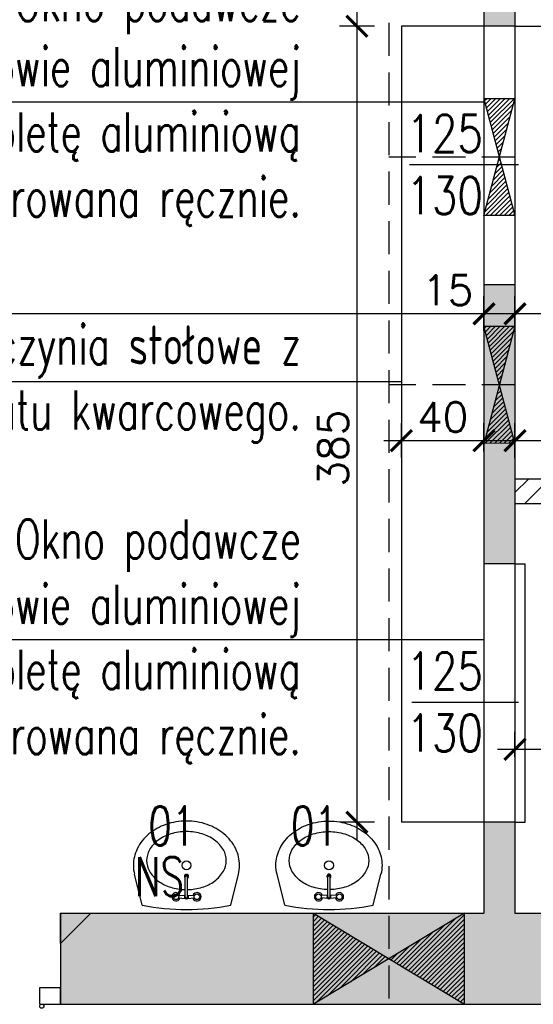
# Model space of a CAD drawing. Header units: millimetres. Extents: x 31969 to 285678, y -69766 to -1123.
# Tile 33 of 102: x 142217 to 142466, y -10201 to -9725. Entities that reach past the tile are written whole.
import ezdxf

# ---------------------------------------------------------------- set-up
doc = ezdxf.new("R2010")
doc.units = ezdxf.units.MM
doc.linetypes.add('KRE_16_8', pattern=[24, 16, -8])
for name, color, linetype in [('a- wentylacja Łukasza 2', 118, 'Continuous'), ('a-opis 1', 3, 'Continuous'), ('a-opis stolarki 1', 3, 'Continuous'), ('a-opis technologii 2', 12, 'Continuous'), ('a-przekrój 2', 251, 'Continuous'), ('a-stolarka drzwiowa', 3, 'Continuous'), ('a-stolarka okienna', 3, 'Continuous'), ('a-szkło', 4, 'Continuous'), ('a-szraf', 252, 'Continuous'), ('a-wymiary', 11, 'Continuous'), ('a-wyposażenie', 84, 'Continuous'), ('a-ściany działowe projektowane', 5, 'Continuous'), ('a-ściany istniejące murowane', 6, 'Continuous')]:
    doc.layers.add(name, color=color, linetype=linetype)
doc.styles.add('MAREK', font='simplex.shx')
doc.styles.add('RS01507', font='romans.shx', dxfattribs={"width": 0.7, "height": 0.15})
doc.styles.add('WYMIAR', font='romans.shx', dxfattribs={"width": 0.8})
doc.dimstyles.new('MAREK', dxfattribs={"dimscale": 0.85, "dimtxt": 17, "dimasz": 12, "dimexe": 10, "dimexo": 0.625, "dimgap": 5, "dimtad": 1, "dimdec": 1, "dimdsep": 46, "dimtxsty": 'MAREK', "dimblk1": 'ARCHTICK', "dimblk2": 'ARCHTICK', "dimsah": 1, "dimcen": 2.5, "dimdle": 10, "dimadec": 0, "dimazin": 0, "dimtfac": 1, "dimtdec": 1, "dimtmove": 1, "dimatfit": 3, "dimldrblk": 'ARCHTICK', "dimfxl": 0, "dimtolj": 1, "dimtzin": 0, "dimarcsym": 0})

# ---------------------------------------------------------------- blocks, each defined once
blk = doc.blocks.new('_ARCHTICK')
at = {"color": 0, "linetype": 'ByBlock', "const_width": 0.15}
blk.add_lwpolyline([(-0.5, -0.5), (0.5, 0.5)], dxfattribs=at)
blk = doc.blocks.new('*D12')
at = {"layer": 'a-wymiary', "color": 0, "lineweight": -2, "ltscale": 100}
for p, q in [((142380.57, -9719.6), (142380.57, -10121.6)), ((142389.07, -9728.1), (142372.07, -9728.1)), ((142389.07, -10113.1), (142372.07, -10113.1))]:
    blk.add_line(p, q, dxfattribs=at)
at = {"layer": 'DEFPOINTS', "color": 0, "ltscale": 100}
for p in [(142402.07, -9728.1), (142380.57, -10113.1), (142402.07, -10113.1)]:
    blk.add_point(p, dxfattribs=at)
at = {"layer": 'a-wymiary', "color": 0, "lineweight": -2, "ltscale": 100, "xscale": 10.2, "yscale": 10.2, "zscale": 10.2}
for p, rotation in [((142380.57, -9728.1), 90), ((142380.57, -10113.1), 270)]:
    blk.add_blockref('_ARCHTICK', p, dxfattribs=dict(at, rotation=rotation))
at = {"layer": 'a-wymiary', "color": 0, "ltscale": 100, "insert": (142369.09, -9932.15), "char_height": 14.45, "attachment_point": 5, "rotation": 90, "style": 'MAREK'}
blk.add_mtext('\\A1;385', dxfattribs=at)
blk = doc.blocks.new('*D13')
at = {"layer": 'a-wymiary', "color": 0, "lineweight": -2, "ltscale": 100}
for p, q in [((142457.07, -9937.08), (142457.07, -9920.08)), ((142507.07, -9937.08), (142507.07, -9920.08)), ((142515.57, -9928.58), (142448.57, -9928.58))]:
    blk.add_line(p, q, dxfattribs=at)
at = {"layer": 'DEFPOINTS', "color": 0, "ltscale": 100}
for p in [(142457.07, -9928.58), (142457.07, -9938.48), (142507.07, -9938.48)]:
    blk.add_point(p, dxfattribs=at)
at = {"layer": 'a-wymiary', "color": 0, "lineweight": -2, "ltscale": 100, "xscale": 10.2, "yscale": 10.2, "zscale": 10.2, "rotation": 180}
blk.add_blockref('_ARCHTICK', (142457.07, -9928.58), dxfattribs=at)
at = {"layer": 'a-wymiary', "color": 0, "lineweight": -2, "ltscale": 100, "xscale": 10.2, "yscale": 10.2, "zscale": 10.2}
blk.add_blockref('_ARCHTICK', (142507.07, -9928.58), dxfattribs=at)
at = {"layer": 'a-wymiary', "color": 0, "ltscale": 100, "insert": (142482.07, -9917.11), "char_height": 14.45, "attachment_point": 5, "style": 'MAREK'}
blk.add_mtext('\\A1;50', dxfattribs=at)
blk = doc.blocks.new('*D14')
at = {"layer": 'a-wymiary', "color": 0, "lineweight": -2, "ltscale": 100}
for p, q in [((142402.07, -9936.75), (142402.07, -9920.08)), ((142442.07, -9933.72), (142442.07, -9920.08)), ((142450.57, -9928.58), (142393.57, -9928.58))]:
    blk.add_line(p, q, dxfattribs=at)
at = {"layer": 'DEFPOINTS', "color": 0, "ltscale": 100}
for p in [(142402.07, -9928.58), (142442.07, -9934.25), (142402.07, -9937.28)]:
    blk.add_point(p, dxfattribs=at)
at = {"layer": 'a-wymiary', "color": 0, "lineweight": -2, "ltscale": 100, "xscale": 10.2, "yscale": 10.2, "zscale": 10.2, "rotation": 180}
blk.add_blockref('_ARCHTICK', (142402.07, -9928.58), dxfattribs=at)
at = {"layer": 'a-wymiary', "color": 0, "lineweight": -2, "ltscale": 100, "xscale": 10.2, "yscale": 10.2, "zscale": 10.2}
blk.add_blockref('_ARCHTICK', (142442.07, -9928.58), dxfattribs=at)
at = {"layer": 'a-wymiary', "color": 0, "ltscale": 100, "insert": (142422.07, -9917.11), "char_height": 14.45, "attachment_point": 5, "style": 'MAREK'}
blk.add_mtext('\\A1;40', dxfattribs=at)
blk = doc.blocks.new('*D86')
at = {"layer": 'a-wymiary', "color": 0, "lineweight": -2, "ltscale": 100}
for p, q in [((142457.07, -10081.69), (142457.07, -10069.36)), ((142701.07, -10083.21), (142701.07, -10069.36)), ((142709.57, -10077.86), (142448.57, -10077.86))]:
    blk.add_line(p, q, dxfattribs=at)
at = {"layer": 'DEFPOINTS', "color": 0, "ltscale": 100}
for p in [(142457.07, -10077.86), (142457.07, -10082.22), (142701.07, -10083.74)]:
    blk.add_point(p, dxfattribs=at)
at = {"layer": 'a-wymiary', "color": 0, "lineweight": -2, "ltscale": 100, "xscale": 10.2, "yscale": 10.2, "zscale": 10.2, "rotation": 180}
blk.add_blockref('_ARCHTICK', (142457.07, -10077.86), dxfattribs=at)
at = {"layer": 'a-wymiary', "color": 0, "lineweight": -2, "ltscale": 100, "xscale": 10.2, "yscale": 10.2, "zscale": 10.2}
blk.add_blockref('_ARCHTICK', (142701.07, -10077.86), dxfattribs=at)
at = {"layer": 'a-wymiary', "color": 0, "ltscale": 100, "insert": (142579.07, -10066.38), "char_height": 14.45, "attachment_point": 5, "style": 'MAREK'}
blk.add_mtext('\\A1;244', dxfattribs=at)
blk = doc.blocks.new('*D92')
at = {"layer": 'a-wymiary', "color": 0, "lineweight": -2, "ltscale": 100}
for p, q in [((142457.07, -9875.72), (142457.07, -9858.72)), ((142596.07, -9875.72), (142596.07, -9858.72)), ((142604.57, -9867.22), (142448.57, -9867.22))]:
    blk.add_line(p, q, dxfattribs=at)
at = {"layer": 'DEFPOINTS', "color": 0, "ltscale": 100}
for p in [(142457.07, -9867.22), (142457.07, -9939.2), (142596.07, -9939.2)]:
    blk.add_point(p, dxfattribs=at)
at = {"layer": 'a-wymiary', "color": 0, "lineweight": -2, "ltscale": 100, "xscale": 10.2, "yscale": 10.2, "zscale": 10.2, "rotation": 180}
blk.add_blockref('_ARCHTICK', (142457.07, -9867.22), dxfattribs=at)
at = {"layer": 'a-wymiary', "color": 0, "lineweight": -2, "ltscale": 100, "xscale": 10.2, "yscale": 10.2, "zscale": 10.2}
blk.add_blockref('_ARCHTICK', (142596.07, -9867.22), dxfattribs=at)
at = {"layer": 'a-wymiary', "color": 0, "ltscale": 100, "insert": (142526.57, -9855.74), "char_height": 14.45, "attachment_point": 5, "style": 'MAREK'}
blk.add_mtext('\\A1;139', dxfattribs=at)
blk = doc.blocks.new('*D105')
at = {"layer": 'a-wymiary', "color": 0, "lineweight": -2, "ltscale": 100}
for p, q in [((142442.07, -9875.19), (142442.07, -9858.72)), ((142457.07, -9875.19), (142457.07, -9858.72)), ((142465.57, -9867.22), (142433.57, -9867.22))]:
    blk.add_line(p, q, dxfattribs=at)
at = {"layer": 'DEFPOINTS', "color": 0, "ltscale": 100}
for p in [(142442.07, -9867.22), (142442.07, -9875.72), (142457.07, -9875.72)]:
    blk.add_point(p, dxfattribs=at)
at = {"layer": 'a-wymiary', "color": 0, "lineweight": -2, "ltscale": 100, "xscale": 10.2, "yscale": 10.2, "zscale": 10.2, "rotation": 180}
blk.add_blockref('_ARCHTICK', (142442.07, -9867.22), dxfattribs=at)
at = {"layer": 'a-wymiary', "color": 0, "lineweight": -2, "ltscale": 100, "xscale": 10.2, "yscale": 10.2, "zscale": 10.2}
blk.add_blockref('_ARCHTICK', (142457.07, -9867.22), dxfattribs=at)
at = {"layer": 'a-wymiary', "color": 0, "ltscale": 100, "insert": (142424.48, -9855.74), "char_height": 14.45, "attachment_point": 5, "style": 'MAREK'}
blk.add_mtext('\\A1;15', dxfattribs=at)
blk = doc.blocks.new('*D106')
at = {"layer": 'a-wymiary', "color": 0, "lineweight": -2, "ltscale": 100}
for p, q in [((140928.07, -9875.72), (140928.07, -9858.72)), ((142442.07, -9875.19), (142442.07, -9858.72)), ((142450.57, -9867.22), (140919.57, -9867.22))]:
    blk.add_line(p, q, dxfattribs=at)
at = {"layer": 'DEFPOINTS', "color": 0, "ltscale": 100}
for p in [(140928.07, -9867.22), (142442.07, -9875.72), (140928.07, -9882.1)]:
    blk.add_point(p, dxfattribs=at)
at = {"layer": 'a-wymiary', "color": 0, "lineweight": -2, "ltscale": 100, "xscale": 10.2, "yscale": 10.2, "zscale": 10.2, "rotation": 180}
blk.add_blockref('_ARCHTICK', (140928.07, -9867.22), dxfattribs=at)
at = {"layer": 'a-wymiary', "color": 0, "lineweight": -2, "ltscale": 100, "xscale": 10.2, "yscale": 10.2, "zscale": 10.2}
blk.add_blockref('_ARCHTICK', (142442.07, -9867.22), dxfattribs=at)
at = {"layer": 'a-wymiary', "color": 0, "ltscale": 100, "insert": (141685.07, -9855.74), "char_height": 14.45, "attachment_point": 5, "style": 'MAREK'}
blk.add_mtext('\\A1;1514', dxfattribs=at)

msp = doc.modelspace()

# ---------------------------------------------------------------- hatches: boundary and pattern name
at = {"layer": 'a- wentylacja Łukasza 2'}
h = msp.add_hatch(dxfattribs=at)
h.set_pattern_fill('LINE', color=256, scale=0.5, angle=45)
h.paths.add_polyline_path([(142457.07, -9763.16), (142442.07, -9763.16), (142449.57, -9791.41)])
h.paths.add_polyline_path([(142442.07, -9819.66), (142457.07, -9819.66), (142450.52, -9794.99), (142448.62, -9794.99)])
h.paths.add_polyline_path([(142449.57, -9791.41), (142448.62, -9794.99), (142450.52, -9794.99)])
h = msp.add_hatch(dxfattribs=at)
h.set_pattern_fill('LINE', color=256, scale=0.5, angle=45)
h.paths.add_polyline_path([(142457.07, -9873.16), (142442.07, -9873.16), (142449.57, -9901.45)])
h.paths.add_polyline_path([(142449.58, -9901.46), (142449.57, -9901.46), (142442.1, -9929.66), (142457.07, -9929.71)])
h = msp.add_hatch(dxfattribs=at)
h.set_pattern_fill('LINE', color=256, scale=0.5, angle=45)
h.paths.add_polyline_path([(142432.56, -10157.1), (142396.06, -10179.1), (142432.56, -10201.1)])
h.paths.add_polyline_path([(142359.56, -10157.1), (142359.56, -10201.1), (142396.06, -10179.1)])
at = {"layer": 'a-opis 1', "ltscale": 100}
h = msp.add_hatch(color=256, dxfattribs=at)
h.dxf.hatch_style = 1
h.paths.add_polyline_path([(142237.07, -10171.82), (142237.07, -10157.1), (142251.79, -10157.1), (142246.27, -10162.62), (142242.59, -10162.62), (142242.59, -10166.3)])
h.paths.add_polyline_path([(142242.59, -10166.3), (142242.59, -10162.62), (142246.27, -10162.62)], flags=17)
at = {"layer": 'a-przekrój 2', "ltscale": 0.1}
h = msp.add_hatch(dxfattribs=at)
h.set_pattern_fill('LINE', color=256, scale=2.25, angle=45)
h.paths.add_polyline_path([(142838.07, -10157.1), (142850.07, -10157.1), (142850.07, -9947.1), (142827.07, -9947.1), (142827.07, -9959.1), (142838.07, -9959.1)])
h.paths.add_polyline_path([(142701.07, -9947.1), (142701.07, -9969.1), (142713.07, -9969.1), (142713.07, -9959.1), (142725.07, -9959.1), (142725.07, -9947.1)])
h.paths.add_polyline_path([(142596.07, -9959.1), (142596.07, -9947.1), (142457.07, -9947.1), (142457.07, -9959.1)])
edge = h.paths.add_edge_path()
edge.add_line((142713.07, -10071.1), (142701.07, -10071.1))
edge.add_line((142701.07, -10071.1), (142701.07, -10139.37))
edge.add_ellipse((142702.26, -10143.25), major_axis=(-9.4, 0), ratio=0.416668, start_angle=82.7651, end_angle=277.2349, ccw=False)
edge.add_line((142701.07, -10147.14), (142701.07, -10157.1))
edge.add_line((142701.07, -10157.1), (142713.07, -10157.1))
edge.add_line((142713.07, -10157.1), (142713.07, -10071.1))
edge = h.paths.add_edge_path(flags=17)
edge.add_ellipse((142702.26, -10143.25), major_axis=(-9.4, 0), ratio=0.416668, start_angle=82.7651, end_angle=277.2349)
edge.add_line((142701.07, -10139.37), (142701.07, -10147.14))
at = {"layer": 'a-szraf', "ltscale": 0.9}
h = msp.add_hatch(color=254, dxfattribs=at)
h.dxf.hatch_style = 1
h.paths.add_polyline_path([(142262.07, -9549.1), (142188.07, -9549.1), (142188.07, -9604.1), (142262.07, -9604.1)])
h.paths.add_polyline_path([(142262.07, -9534.1), (142188.07, -9534.1), (142188.07, -9549.1), (142262.07, -9549.1)])
h.paths.add_polyline_path([(142477.07, -9549.1), (142402.07, -9549.1), (142402.07, -9604.1), (142442.07, -9604.1), (142442.07, -9656.91), (142457.07, -9656.91), (142457.07, -9604.1), (142477.07, -9604.1)])
h.paths.add_polyline_path([(142477.07, -9534.1), (142402.07, -9534.1), (142402.07, -9549.1), (142477.07, -9549.1)])
h.paths.add_polyline_path([(142658.07, -9549.1), (142617.07, -9549.1), (142617.07, -9604.1), (142658.07, -9604.1)])
h.paths.add_polyline_path([(142682.07, -9549.1), (142658.07, -9549.1), (142658.07, -9604.1), (142682.07, -9604.1)])
h.paths.add_polyline_path([(142723.07, -9549.1), (142682.07, -9549.1), (142682.07, -9604.1), (142723.07, -9604.1)])
h.paths.add_polyline_path([(142723.07, -9534.1), (142682.07, -9534.1), (142682.07, -9549.1), (142723.07, -9549.1)])
h.paths.add_polyline_path([(142682.07, -9534.1), (142658.07, -9534.1), (142658.07, -9549.1), (142682.07, -9549.1)])
h.paths.add_polyline_path([(142658.07, -9534.1), (142617.07, -9534.1), (142617.07, -9549.1), (142658.07, -9549.1)])
h.paths.add_polyline_path([(142917.07, -9549.1), (142863.07, -9549.1), (142863.07, -9604.1), (142917.07, -9604.1)])
h.paths.add_polyline_path([(142917.07, -9534.1), (142863.07, -9534.1), (142863.07, -9549.1), (142917.07, -9549.1)])
h.paths.add_polyline_path([(143194.21, -9549.1), (143057.07, -9549.1), (143057.07, -9604.1), (143077.07, -9604.1), (143077.07, -9634.1), (143090.58, -9634.1), (143104.58, -9634.1), (143104.58, -9648.1), (143090.58, -9648.1), (143077.07, -9648.1), (143077.07, -9656.1), (143077.07, -9669.1), (143121.07, -9669.1), (143121.07, -9604.1), (143194.21, -9604.1)])
h.paths.add_polyline_path([(143218.21, -9549.1), (143194.21, -9549.1), (143194.21, -9604.1), (143218.21, -9604.1)])
h.paths.add_polyline_path([(143295.35, -9549.1), (143218.21, -9549.1), (143218.21, -9604.1), (143295.35, -9604.1)])
h.paths.add_polyline_path([(143295.35, -9534.1), (143218.21, -9534.1), (143218.21, -9549.1), (143295.35, -9549.1)])
h.paths.add_polyline_path([(143218.21, -9534.1), (143194.21, -9534.1), (143194.21, -9549.1), (143218.21, -9549.1)])
h.paths.add_polyline_path([(143194.21, -9534.1), (143057.07, -9534.1), (143057.07, -9549.1), (143194.21, -9549.1)])
h.paths.add_polyline_path([(143090.58, -9634.1), (143077.07, -9634.1), (143077.07, -9648.1), (143090.58, -9648.1)], flags=17)
h.paths.add_polyline_path([(143121.07, -9769.1), (143077.07, -9769.1), (143077.07, -10009.1), (143077.07, -10048.38), (143121.07, -10048.38), (143121.07, -10001.38), (143104.58, -10001.38), (143090.58, -10001.38), (143090.58, -9987.38), (143104.58, -9987.38), (143121.07, -9987.38), (143121.07, -9921.38), (143104.58, -9921.38), (143090.58, -9921.38), (143090.58, -9907.38), (143104.58, -9907.38), (143121.07, -9907.38)])
h.paths.add_polyline_path([(143121.07, -10048.38), (143077.07, -10048.38), (143077.07, -10157.1), (143071.31, -10157.1), (143071.31, -10201.1), (143121.07, -10201.1), (143121.07, -10186.1)])
h.paths.add_polyline_path([(143121.07, -9987.38), (143104.58, -9987.38), (143104.58, -10001.38), (143121.07, -10001.38)], flags=17)
h.paths.add_polyline_path([(143121.07, -9907.38), (143104.58, -9907.38), (143104.58, -9921.38), (143121.07, -9921.38)], flags=17)
h.paths.add_polyline_path([(143522.33, -10186.1), (143246.07, -10186.1), (143246.07, -10201.1), (143522.33, -10201.1)])
h.paths.add_polyline_path([(143596.07, -9666.47), (143541.07, -9666.47), (143541.07, -10186.1), (143522.33, -10186.1), (143522.33, -10201.1), (143541.07, -10201.1), (143541.07, -10211.1), (143596.07, -10211.1)])
h.paths.add_polyline_path([(143611.07, -9666.47), (143596.07, -9666.47), (143596.07, -10211.1), (143611.07, -10211.1)])
h.paths.add_polyline_path([(143596.07, -9549.1), (143529.78, -9549.1), (143517.43, -9556.73), (143517.43, -9604.1), (143541.07, -9604.1), (143541.07, -9666.47), (143596.07, -9666.47)])
h.paths.add_polyline_path([(143611.07, -9534.1), (143554.04, -9534.1), (143529.78, -9549.1), (143596.07, -9549.1), (143596.07, -9666.47), (143611.07, -9666.47)])
h.paths.add_polyline_path([(143554.04, -9534.1), (143517.43, -9534.1), (143517.43, -9549.1), (143529.78, -9549.1)])
h.paths.add_polyline_path([(143517.43, -9534.1), (143497.43, -9534.1), (143497.43, -9549.1), (143508.86, -9549.1)])
h.paths.add_polyline_path([(143497.43, -9534.1), (143477.43, -9534.1), (143486, -9549.1), (143497.43, -9549.1)])
h.paths.add_polyline_path([(143497.43, -9549.1), (143486, -9549.1), (143497.43, -9569.1)], flags=17)
h.paths.add_polyline_path([(143508.86, -9549.1), (143497.43, -9549.1), (143497.43, -9569.1)], flags=17)
h.paths.add_polyline_path([(143517.43, -9534.1), (143508.86, -9549.1), (143517.43, -9549.1)], flags=17)
h.paths.add_polyline_path([(143477.43, -9534.1), (143477.43, -9549.1), (143486, -9549.1)], flags=17)
h.paths.add_polyline_path([(143486, -9549.1), (143477.43, -9549.1), (143477.43, -9604.1), (143497.43, -9569.1)])
h.paths.add_polyline_path([(143517.43, -9556.73), (143497.43, -9569.1), (143517.43, -9604.1)])
h.paths.add_polyline_path([(143517.43, -9549.1), (143508.86, -9549.1), (143497.43, -9569.1), (143517.43, -9556.73)])
h.paths.add_polyline_path([(143497.43, -9569.1), (143497.43, -9604.1), (143517.43, -9604.1)], flags=17)
h.paths.add_polyline_path([(143497.43, -9569.1), (143477.43, -9604.1), (143497.43, -9604.1)], flags=17)
h.paths.add_polyline_path([(143036.81, -10157.1), (142854.07, -10157.1), (142838.07, -10157.1), (142838.07, -10201.1), (143036.81, -10201.1)])
h.paths.add_polyline_path([(143054.06, -10179.1), (143054.06, -10201.1), (143071.31, -10201.1)], flags=17)
h.paths.add_polyline_path([(143054.06, -10179.1), (143036.81, -10201.1), (143054.06, -10201.1)], flags=17)
h.paths.add_polyline_path([(143054.06, -10179.1), (143036.81, -10157.1), (143036.81, -10201.1)])
h.paths.add_polyline_path([(143054.06, -10157.1), (143036.81, -10157.1), (143054.06, -10179.1)], flags=17)
h.paths.add_polyline_path([(143071.31, -10157.1), (143054.06, -10157.1), (143054.06, -10179.1)], flags=17)
h.paths.add_polyline_path([(143071.31, -10157.1), (143054.06, -10179.1), (143071.31, -10201.1)])
h.paths.add_polyline_path([(142718.07, -10157.1), (142701.07, -10157.1), (142701.07, -10170.6), (142701.07, -10184.6), (142683.07, -10184.6), (142683.07, -10170.6), (142683.07, -10157.1), (142457.07, -10157.1), (142457.07, -10113.1), (142442.07, -10113.1), (142442.07, -10157.1), (142432.56, -10157.1), (142432.56, -10201.1), (142593.07, -10201.1), (142593.07, -10186.1), (142643.07, -10186.1), (142643.07, -10201.1), (142718.07, -10201.1)])
h.paths.add_polyline_path([(142701.07, -10157.1), (142683.07, -10157.1), (142683.07, -10170.6), (142701.07, -10170.6)], flags=17)
h.paths.add_polyline_path([(142359.56, -10157.1), (142251.79, -10157.1), (142237.07, -10171.82), (142237.07, -10201.1), (142359.56, -10201.1)])
h.paths.add_polyline_path([(142359.56, -10157.1), (142359.56, -10201.1), (142396.06, -10179.1)])
h.paths.add_polyline_path([(142396.06, -10157.1), (142359.56, -10157.1), (142396.06, -10179.1)], flags=17)
h.paths.add_polyline_path([(142432.56, -10157.1), (142396.06, -10157.1), (142396.06, -10179.1)], flags=17)
h.paths.add_polyline_path([(142432.56, -10157.1), (142396.06, -10179.1), (142432.56, -10201.1)])
h.paths.add_polyline_path([(142396.06, -10179.1), (142396.06, -10201.1), (142432.56, -10201.1)], flags=17)
h.paths.add_polyline_path([(142457.07, -9656.91), (142449.57, -9685.16), (142457.07, -9685.16)])
h.paths.add_polyline_path([(142442.07, -9656.91), (142442.07, -9685.16), (142449.57, -9685.16)], flags=17)
h.paths.add_polyline_path([(142457.07, -9656.91), (142442.07, -9656.91), (142449.57, -9685.16)])
h.paths.add_polyline_path([(142449.57, -9685.16), (142442.07, -9713.41), (142457.07, -9713.41)])
h.paths.add_polyline_path([(142449.57, -9685.16), (142442.07, -9685.16), (142442.07, -9713.41)])
h.paths.add_polyline_path([(142457.07, -9685.16), (142449.57, -9685.16), (142457.07, -9713.41)], flags=17)
h.paths.add_polyline_path([(142457.07, -9713.41), (142442.07, -9713.41), (142442.07, -9728.1), (142457.07, -9728.1)])
h.paths.add_polyline_path([(142400.46, -9823.47), (142444.43, -9823.47), (142444.43, -9766.47), (142400.46, -9766.47)], flags=9)
h = msp.add_hatch(color=254, dxfattribs=at)
h.dxf.hatch_style = 1
h.paths.add_polyline_path([(142457.07, -9853.1), (142442.07, -9853.1), (142442.07, -9988.1), (142457.07, -9988.1)])
h = msp.add_hatch(color=254, dxfattribs=at)
h.dxf.hatch_style = 1
h.paths.add_polyline_path([(142396.06, -10179.1), (142359.56, -10201.1), (142396.06, -10201.1)])

# ---------------------------------------------------------------- linework, layer by layer
at = {"layer": 'a- wentylacja Łukasza 2', "linetype": 'KRE_16_8'}
for p, q in [((142396.06, -9726.41), (142396.06, -10250.69)), ((142457.07, -9791.41), (142396.06, -9791.41)), ((142457.07, -9901.46), (142396.06, -9901.46))]:
    msp.add_line(p, q, dxfattribs=at)
at = {"layer": 'a- wentylacja Łukasza 2'}
for p, q in [((142457.07, -9763.16), (142442.07, -9763.16)), ((142442.07, -9763.16), (142457.07, -9819.66)), ((142442.07, -9819.66), (142457.07, -9763.16)), ((142457.07, -9819.66), (142442.07, -9819.66)), ((142442.07, -9873.16), (142457.07, -9873.16)), ((142457.07, -9929.71), (142442.07, -9873.16)), ((142457.07, -9873.16), (142442.1, -9929.66)), ((142442.1, -9929.66), (142457.07, -9929.71)), ((142359.56, -10157.1), (142432.56, -10201.1)), ((142432.56, -10157.1), (142359.56, -10201.1)), ((142359.56, -10201.1), (142359.56, -10157.1)), ((142432.56, -10201.1), (142432.56, -10157.1))]:
    msp.add_line(p, q, dxfattribs=at)
at = {"layer": 'a-opis 1', "ltscale": 40}
for p, q in [((141980.69, -9764.68), (142442.07, -9764.68)), ((141980.69, -9899.87), (142402.07, -9899.87)), ((141980.69, -10024.68), (142442.07, -10024.68))]:
    msp.add_line(p, q, dxfattribs=at)
at = {"layer": 'a-opis 1', "ltscale": 100}
for p, q in [((142251.79, -10157.1), (142237.07, -10171.82)), ((142237.07, -10157.1), (142251.79, -10157.1)), ((142237.07, -10171.82), (142237.07, -10157.1))]:
    msp.add_line(p, q, dxfattribs=at)
at = {"layer": 'a-opis stolarki 1'}
for p, q in [((142406, -9794.99), (142458.77, -9794.99)), ((142407.08, -10054.99), (142458.77, -10054.99))]:
    msp.add_line(p, q, dxfattribs=at)
at = {"layer": 'a-stolarka drzwiowa'}
for p, q in [((142227.07, -10193.1), (142237.07, -10193.1)), ((142227.07, -10201.1), (142227.07, -10193.1)), ((142237.07, -10201.1), (142237.07, -10193.1)), ((142227.07, -10201.1), (142237.07, -10201.1))]:
    msp.add_line(p, q, dxfattribs=at)
msp.add_circle((142228.07, -10202.1), 1, dxfattribs=at)
at = {"layer": 'a-stolarka okienna', "ltscale": 40}
for p, q in [((142442.07, -9728.1), (142402.07, -9728.1)), ((142402.07, -9728.1), (142402.07, -10113.1)), ((142457.07, -9728.1), (142507.07, -9728.1)), ((142457.07, -9988.1), (142462.07, -9988.1)), ((142462.07, -10113.1), (142462.07, -9988.1)), ((142442.07, -10113.1), (142402.07, -10113.1)), ((142457.07, -10113.1), (142462.07, -10113.1))]:
    msp.add_line(p, q, dxfattribs=at)
at = {"layer": 'a-szkło', "ltscale": 2}
for p, q in [((142442.07, -9728.1), (142442.07, -9853.1)), ((142457.07, -9728.1), (142457.07, -9853.1)), ((142442.07, -9988.1), (142442.07, -10113.1)), ((142457.07, -9988.1), (142457.07, -10113.1))]:
    msp.add_line(p, q, dxfattribs=at)
at = {"layer": 'a-wyposażenie'}
for p, q in [((142276.68, -10153.19), (142272.94, -10138.3)), ((142297.25, -10139.59), (142297.25, -10139)), ((142297.51, -10149.17), (142297.51, -10139.59)), ((142298.66, -10149.17), (142298.66, -10139.59)), ((142298.93, -10139.59), (142298.93, -10139)), ((142319.49, -10153.19), (142323.23, -10138.3)), ((142345.65, -10153.19), (142341.91, -10138.3)), ((142366.21, -10139.59), (142366.21, -10139)), ((142366.48, -10149.17), (142366.48, -10139.59)), ((142367.63, -10149.17), (142367.63, -10139.59)), ((142367.9, -10139.59), (142367.9, -10139)), ((142388.46, -10153.19), (142392.2, -10138.3)), ((142294.25, -10148.58), (142297.52, -10148.33)), ((142298.66, -10148.33), (142301.93, -10148.58)), ((142366.48, -10148.33), (142363.21, -10148.58)), ((142370.9, -10148.58), (142367.63, -10148.33)), ((142294.25, -10149.76), (142297.52, -10150)), ((142298.66, -10150), (142301.93, -10149.76)), ((142366.48, -10150), (142363.21, -10149.76)), ((142370.9, -10149.76), (142367.63, -10150))]:
    msp.add_line(p, q, dxfattribs=at)
for points in [[(142323.77, -10133.93, 0.115836), (142321.9, -10125.94, 0.104065), (142316.25, -10118.79, 0.09084), (142308.12, -10114.21, 0.083285), (142298.09, -10112.53, 0.083285), (142288.06, -10114.21, 0.09084), (142279.93, -10118.79, 0.104065), (142274.28, -10125.94, 0.115836), (142272.4, -10133.93, 0.061594), (142272.94, -10138.3, 0.104065)], [(142341.37, -10133.93, -0.115836), (142343.25, -10125.94, -0.104065), (142348.89, -10118.79, -0.09084), (142357.03, -10114.21, -0.083285), (142367.06, -10112.53, -0.083285), (142377.09, -10114.21, -0.09084), (142385.22, -10118.79, -0.104065), (142390.86, -10125.94, -0.115836), (142392.74, -10133.93, -0.061594), (142392.2, -10138.3, -0.104065)], [(142298.66, -10145.67, 0.067885), (142305.7, -10144.56, 0.084294), (142311.71, -10141.57, 0.106458), (142316, -10136.77, 0.130058), (142317.35, -10131.66, 0.130058), (142316, -10126.54, 0.106458), (142311.71, -10121.74, 0.084294), (142305.7, -10118.76, 0.073345), (142298.09, -10117.63, 0.073345), (142290.47, -10118.76, 0.084294), (142284.47, -10121.74, 0.106458), (142280.18, -10126.54, 0.130058), (142278.82, -10131.66, 0.130058), (142280.18, -10136.77, 0.106458), (142284.47, -10141.57, 0.084294), (142290.47, -10144.56, 0.067885), (142297.51, -10145.67, 0.067885)], [(142366.48, -10145.67, -0.067885), (142359.44, -10144.56, -0.084294), (142353.43, -10141.57, -0.106458), (142349.15, -10136.77, -0.130058), (142347.79, -10131.66, -0.130058), (142349.15, -10126.54, -0.106458), (142353.43, -10121.74, -0.084294), (142359.44, -10118.76, -0.073345), (142367.06, -10117.63, -0.073345), (142374.67, -10118.76, -0.084294), (142380.68, -10121.74, -0.106458), (142384.96, -10126.54, -0.130058), (142386.32, -10131.66, -0.130058), (142384.96, -10136.77, -0.106458), (142380.68, -10141.57, -0.084294), (142374.67, -10144.56, -0.067885), (142367.63, -10145.67, -0.067885)], [(142323.23, -10138.3, 0.061594), (142323.77, -10133.93, 0.115836)], [(142341.91, -10138.3, -0.061594), (142341.37, -10133.93, -0.115836)], [(142297.25, -10139, -0.104546), (142297.31, -10138.7, -0.100796), (142297.49, -10138.44, -0.095911), (142297.76, -10138.27, -0.09272), (142298.09, -10138.21, -0.09272), (142298.41, -10138.27, -0.095911), (142298.68, -10138.44, -0.100796), (142298.87, -10138.7, -0.104546), (142298.93, -10139, -0.104546)], [(142297.51, -10140.17, -0.009141), (142297.49, -10140.15, -0.100796), (142297.31, -10139.89, -0.104546), (142297.25, -10139.59, -0.104546), (142297.31, -10139.3, -0.100796), (142297.49, -10139.04, -0.095911), (142297.76, -10138.87, -0.09272), (142298.09, -10138.81, -0.09272), (142298.41, -10138.87, -0.095911), (142298.68, -10139.04, -0.100796), (142298.87, -10139.3, -0.104546), (142298.93, -10139.59, -0.104546), (142298.87, -10139.89, -0.100796), (142298.68, -10140.15, -0.009141), (142298.66, -10140.17, -0.09272)], [(142297.51, -10139.59, -0.104546), (142297.56, -10139.4, -0.100796), (142297.68, -10139.23, -0.095911), (142297.86, -10139.12, -0.09272), (142298.09, -10139.08, -0.09272), (142298.32, -10139.12, -0.095911), (142298.5, -10139.23, -0.100796), (142298.62, -10139.4, -0.104546), (142298.66, -10139.59, -0.104546)], [(142367.9, -10139, 0.104546), (142367.83, -10138.7, 0.100796), (142367.65, -10138.44, 0.095911), (142367.38, -10138.27, 0.09272), (142367.06, -10138.21, 0.09272), (142366.73, -10138.27, 0.095911), (142366.46, -10138.44, 0.100796), (142366.28, -10138.7, 0.104546), (142366.21, -10139, 0.104546)], [(142367.63, -10140.17, 0.009141), (142367.65, -10140.15, 0.100796), (142367.83, -10139.89, 0.104546), (142367.9, -10139.59, 0.104546), (142367.83, -10139.3, 0.100796), (142367.65, -10139.04, 0.095911), (142367.38, -10138.87, 0.09272), (142367.06, -10138.81, 0.09272), (142366.73, -10138.87, 0.095911), (142366.46, -10139.04, 0.100796), (142366.28, -10139.3, 0.104546), (142366.21, -10139.59, 0.104546), (142366.28, -10139.89, 0.100796), (142366.46, -10140.15, 0.009141), (142366.48, -10140.17, 0.09272)], [(142367.63, -10139.59, 0.104546), (142367.59, -10139.4, 0.100796), (142367.47, -10139.23, 0.095911), (142367.28, -10139.12, 0.09272), (142367.06, -10139.08, 0.09272), (142366.83, -10139.12, 0.095911), (142366.64, -10139.23, 0.100796), (142366.52, -10139.4, 0.104546), (142366.48, -10139.59, 0.104546)]]:
    msp.add_lwpolyline(points, format="xyb", dxfattribs=at)
for centre, radius in [((142298.09, -10133.97), 2.14), ((142367.06, -10133.97), 2.14), ((142293.03, -10149.17), 1.35), ((142303.14, -10149.17), 1.35), ((142362, -10149.17), 1.35), ((142372.11, -10149.17), 1.35)]:
    msp.add_circle(centre, radius, dxfattribs=at)
for centre, radius, start, end in [((142293.03, -10149.17), 2.02, 18.4795, 341.5205), ((142298.09, -10149.17), 1.01, 124.5181, 55.4819), ((142298.09, -10149.17), 0.573, 180, 0), ((142303.14, -10149.17), 2.02, 198.4795, 161.5205), ((142362, -10149.17), 2.02, 18.4795, 341.5205), ((142367.06, -10149.17), 1.01, 124.5181, 55.4819), ((142367.06, -10149.17), 0.573, 180, 0), ((142372.11, -10149.17), 2.02, 198.4795, 161.5205), ((142298.09, -10047.24), 108.09, 258.5788, 281.4212), ((142367.06, -10047.24), 108.09, 258.5788, 281.4212)]:
    msp.add_arc(centre, radius, start, end, dxfattribs=at)
at = {"layer": 'a-ściany działowe projektowane', "ltscale": 20}
for p, q in [((142596.07, -9947.1), (142457.07, -9947.1)), ((142596.07, -9959.1), (142457.07, -9959.1))]:
    msp.add_line(p, q, dxfattribs=at)
at = {"layer": 'a-ściany istniejące murowane'}
for p, q in [((142442.07, -9604.1), (142442.07, -9728.1)), ((142457.07, -9604.1), (142457.07, -9728.1)), ((142457.07, -9728.1), (142442.07, -9728.1)), ((142442.07, -9853.1), (142442.07, -9988.1)), ((142457.07, -9853.1), (142442.07, -9853.1)), ((142457.07, -9853.1), (142457.07, -9988.1)), ((142457.07, -9988.1), (142442.07, -9988.1)), ((142442.07, -10113.1), (142442.07, -10157.1)), ((142457.07, -10113.1), (142442.07, -10113.1)), ((142457.07, -10113.1), (142457.07, -10157.1)), ((142237.07, -10157.1), (142442.07, -10157.1)), ((142237.07, -10157.1), (142237.07, -10201.1)), ((142457.07, -10157.1), (142718.07, -10157.1)), ((142237.07, -10201.1), (142718.07, -10201.1))]:
    msp.add_line(p, q, dxfattribs=at)

# ---------------------------------------------------------------- texts
at = {"layer": 'a-opis 1', "ltscale": 40, "style": 'RS01507'}
for s, width, insert, char_height, attachment_point in [('Okno podawcze\\Pw obudowie aluminiowej\\Pwyposażone w roletę aluminiową sterowana ręcznie. ', 372.2719, (142353.49, -9824.7), 18.9125, 9), ('Blat podawczy na naczynia stołowe z konglomeratu kwarcowego. ', 383.8677, (142353.49, -9929.51), 18.9125, 9), ('Okno podawcze\\Pw obudowie aluminiowej\\Pwyposażone w roletę aluminiową sterowana ręcznie. ', 372.2719, (142353.49, -10084.7), 18.9125, 9), ('NS', 124.3193, (142296.92, -10129.94), 18.913, 3)]:
    msp.add_mtext_dynamic_manual_height_columns(s, width=width, gutter_width=12.5, heights=[0], dxfattribs=dict(at, insert=insert, char_height=char_height, attachment_point=attachment_point))
at = {"layer": 'a-opis stolarki 1', "char_height": 18, "width": 35.8438, "attachment_point": 7, "style": 'WYMIAR'}
for insert in [(142404.53, -9818.97), (142404.53, -10078.97)]:
    msp.add_mtext('{\\W0.995659; }\\P 125\\P 130', dxfattribs=dict(at, insert=insert))
at = {"layer": 'a-opis technologii 2', "ltscale": 40, "style": 'RS01507', "width": 0.7}
for p in [(142279.67, -10124.29), (142348.63, -10124.29)]:
    msp.add_text('01', height=18.813, dxfattribs=at).set_placement(p)
at = {"layer": 'a-wyposażenie', "flags": 9}
for tag, p, s in [('FIXT_CODE', (142319.49, -10152.98), '10'), ('FU_WASTE', (142319.49, -10153.09), '1.0'), ('FU_TOTAL', (142319.49, -10153.03), '2.0'), ('FU_COLD', (142319.49, -10153.19), '1.5'), ('FU_HOT', (142319.49, -10153.14), '1.5'), ('FIXT_CODE', (142345.68, -10152.98), '10'), ('FU_WASTE', (142345.68, -10153.09), '1.0'), ('FU_TOTAL', (142345.69, -10153.03), '2.0'), ('FU_COLD', (142345.69, -10153.19), '1.5'), ('FU_HOT', (142345.69, -10153.14), '1.5')]:
    msp.add_attdef(tag, p, s, height=0.0214, rotation=180, dxfattribs=at)

# ---------------------------------------------------------------- dimensions: what is measured, and where the dimension line sits
at = {"layer": 'a-wymiary', "ltscale": 100}
dim = msp.add_linear_dim(base=(142380.57, -10113.1), p1=(142402.07, -9728.1), p2=(142402.07, -10113.1), angle=90, dimstyle='MAREK', dxfattribs=at)
dim.commit()
dim.dimension.update_dxf_attribs({"geometry": '*D12', "text_midpoint": (142380.57, -9932.15), "dimtype": 160})
for base, p1, p2, picture, middle in [((140928.07, -9867.22), (142442.07, -9875.72), (140928.07, -9882.1), '*D106', (141685.07, -9855.74)), ((142457.07, -9867.22), (142596.07, -9939.2), (142457.07, -9939.2), '*D92', (142526.57, -9855.74)), ((142402.07, -9928.58), (142442.07, -9934.25), (142402.07, -9937.28), '*D14', (142422.07, -9917.11)), ((142457.07, -9928.58), (142507.07, -9938.48), (142457.07, -9938.48), '*D13', (142482.07, -9917.11)), ((142457.07, -10077.86), (142701.07, -10083.74), (142457.07, -10082.22), '*D86', (142579.07, -10066.38))]:
    dim = msp.add_linear_dim(base=base, p1=p1, p2=p2, dimstyle='MAREK', dxfattribs=at)
    dim.commit()
    dim.dimension.update_dxf_attribs({"geometry": picture, "text_midpoint": middle})
dim = msp.add_linear_dim(base=(142442.07, -9867.22), p1=(142457.07, -9875.72), p2=(142442.07, -9875.72), dimstyle='MAREK', dxfattribs=at)
dim.commit()
dim.dimension.update_dxf_attribs({"geometry": '*D105', "text_midpoint": (142424.48, -9867.22), "dimtype": 160})

doc.saveas('drawing.dxf')
